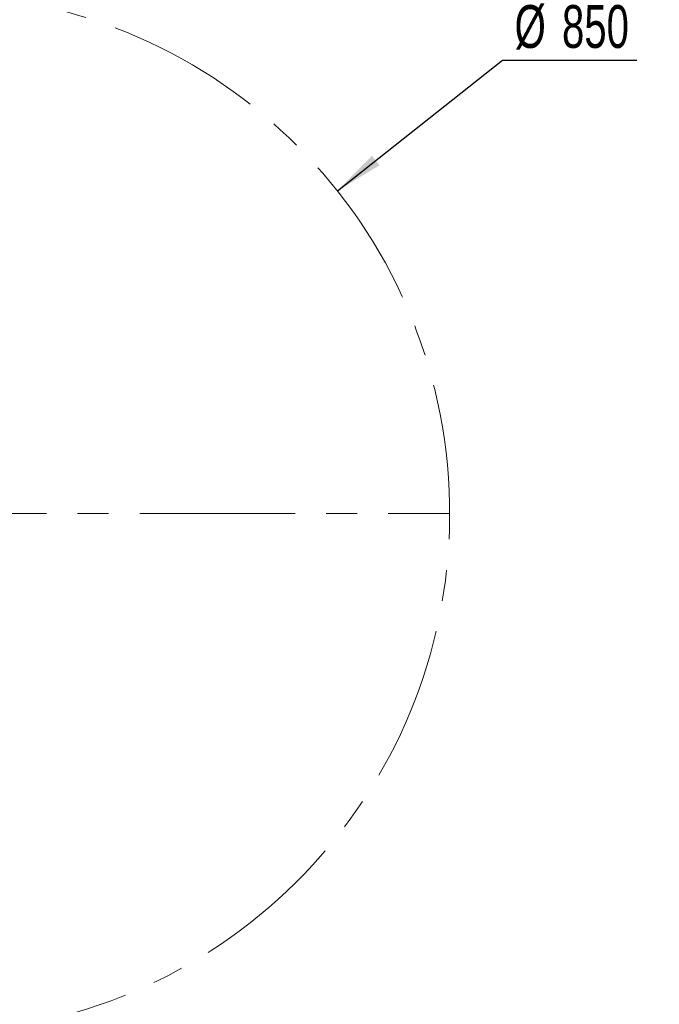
# Model space of a CAD drawing. Header units: millimetres. Extents: x -54 to 820, y 0 to 420.
# Tile 24 of 26: x 218 to 270, y 277 to 357. Entities that reach past the tile are written whole.
import ezdxf

# ---------------------------------------------------------------- set-up
doc = ezdxf.new("R2010")
doc.units = ezdxf.units.MM
doc.linetypes.add('CENTERX2', pattern=[20.32, 12.7, -2.54, 2.54, -2.54])
doc.layers.add('标注层', color=150, linetype='Continuous')
doc.styles.add('SLDTEXTSTYLE0', font='TXT', dxfattribs={"width": 0.7})
doc.dimstyles.new('SLDDIMSTYLE0', dxfattribs={"dimtxt": 3.5, "dimasz": 4, "dimexe": 0, "dimexo": 0.0625, "dimgap": 0.875, "dimtad": 0, "dimtih": 1, "dimtoh": 1, "dimlfac": 10, "dimrnd": 1e-09, "dimzin": 12, "dimdsep": 46, "dimtxsty": 'SLDTEXTSTYLE0', "dimsah": 1, "dimcen": 0, "dimadec": 0, "dimazin": 3, "dimtfac": 1, "dimtdec": 3, "dimtofl": 0, "dimtmove": 0, "dimatfit": 3, "dimfxl": 0, "dimfrac": 2, "dimtolj": 1, "dimtzin": 12, "dimarcsym": 0})

# ---------------------------------------------------------------- blocks, each defined once
blk = doc.blocks.new('_D')
at = {"layer": '标注层'}
for p, q in [((243.69, 343.152), (257.178, 353.828)), ((257.178, 353.828), (268.159, 353.828))]:
    blk.add_line(p, q, dxfattribs=at)
blk.add_solid([(243.69, 343.152), (247.137, 345.242), (246.516, 346.026)], dxfattribs=at)
at = {"layer": '标注层', "char_height": 3.5, "attachment_point": 1, "style": 'SLDTEXTSTYLE0'}
for s, insert in [('%%c', (258.178, 358.339)), ('850', (262.048, 358.339))]:
    blk.add_mtext(s, dxfattribs=dict(at, insert=insert))

msp = doc.modelspace()

# ---------------------------------------------------------------- linework, layer by layer
at = {"color": 7, "linetype": 'CENTERX2', "lineweight": 18}
msp.add_line((207.2152, 316.7753), (252.8652, 316.7753), dxfattribs=at)
msp.add_arc((210.3652, 316.7753), 42.5, 275, 265, dxfattribs=at)

# ---------------------------------------------------------------- dimensions: what is measured, and where the dimension line sits
at = {"layer": '标注层'}
dim = msp.add_radius_dim(center=(210.3652, 316.7753), mpoint=(243.6899, 343.1517), text='%%c850', dimstyle='SLDDIMSTYLE0', override={"dimpost": '<>'}, dxfattribs=at)
dim.commit()
dim.dimension.update_dxf_attribs({"geometry": '_D', "text_midpoint": (263.1683, 355.8645), "dimtype": 164})

doc.saveas('drawing.dxf')
